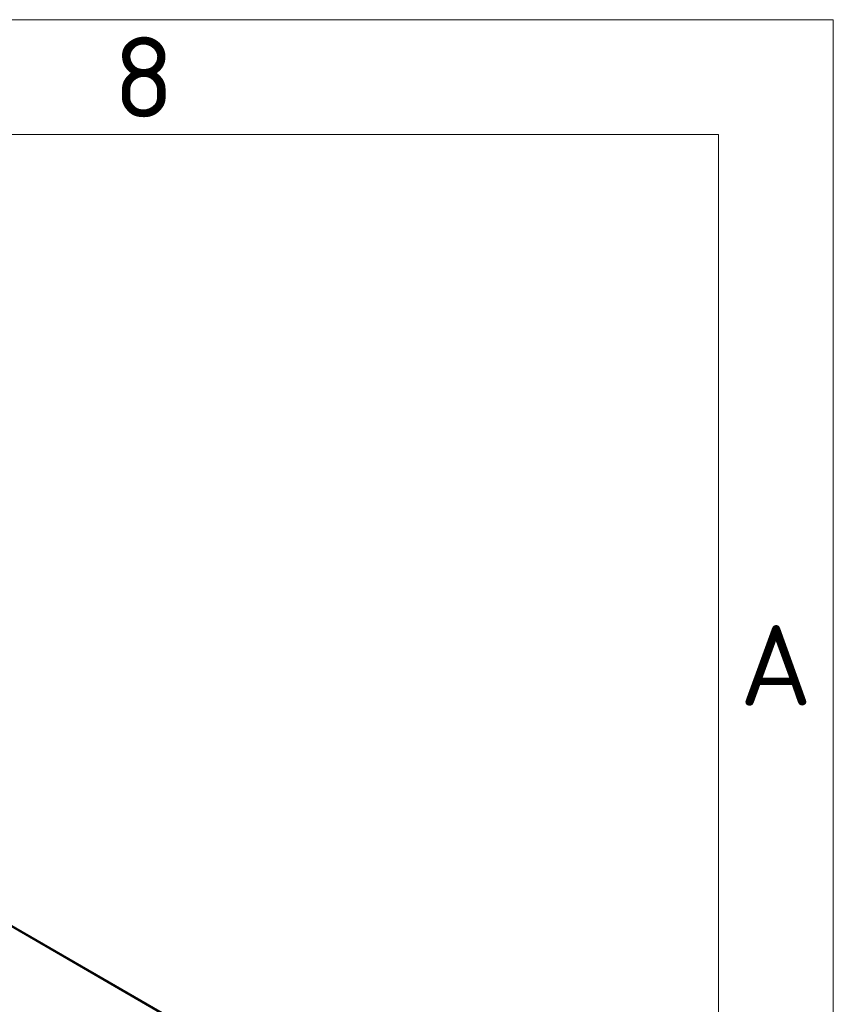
# Model space of a CAD drawing. Header units: millimetres. Extents: x 5 to 415, y 5 to 292.
# Tile 112 of 112: x 380 to 415, y 249 to 292. Entities that reach past the tile are written whole.
import ezdxf

# ---------------------------------------------------------------- set-up
doc = ezdxf.new("R2010")
doc.units = ezdxf.units.MM
for name, color, linetype, lineweight in [('Rahmen (ISO)', 7, 'Continuous', 70), ('Sichtbar (ISO)', 7, 'Continuous', 35), ('Sichtbar schmal (ISO)', 7, 'Continuous', 18)]:
    doc.layers.add(name, color=color, linetype=linetype, lineweight=lineweight)
doc.styles.add('Bezeichnungstext (ISO)', font='isocpeur.ttf')

# ---------------------------------------------------------------- blocks, each defined once
blk = doc.blocks.new('Ränder Basler-A3')
at = {"layer": 'Rahmen (ISO)', "color": 7, "lineweight": 18}
for p, q in [((5, 292), (415, 292)), ((415, 292), (415, 5))]:
    blk.add_line(p, q, dxfattribs=at)
at = {"layer": 'Rahmen (ISO)', "lineweight": 18}
for p, q in [((360, 287), (410, 287)), ((410, 287), (410, 10))]:
    blk.add_line(p, q, dxfattribs=at)
at = {"layer": 'Rahmen (ISO)', "char_height": 3.5, "attachment_point": 5, "style": 'Bezeichnungstext (ISO)'}
for s, insert in [('\\fISOCPEUR|b0|i0;{\\H3.5000;8}', (385, 289.5)), ('\\fISOCPEUR|b0|i0;{\\H3.5000;A}', (412.5, 263.917))]:
    blk.add_mtext(s, dxfattribs=dict(at, insert=insert))

msp = doc.modelspace()

# ---------------------------------------------------------------- linework, layer by layer
at = {"layer": 'Sichtbar (ISO)'}
msp.add_line((388.02351825, 247.52279561), (349.83953753, 269.56832715), dxfattribs=at)
at = {"layer": 'Sichtbar schmal (ISO)'}
msp.add_line((349.7349879, 269.57401813), (387.91896718, 247.52848723), dxfattribs=at)

# ---------------------------------------------------------------- block references
msp.add_blockref('Ränder Basler-A3', (0, 0))

doc.saveas('drawing.dxf')
